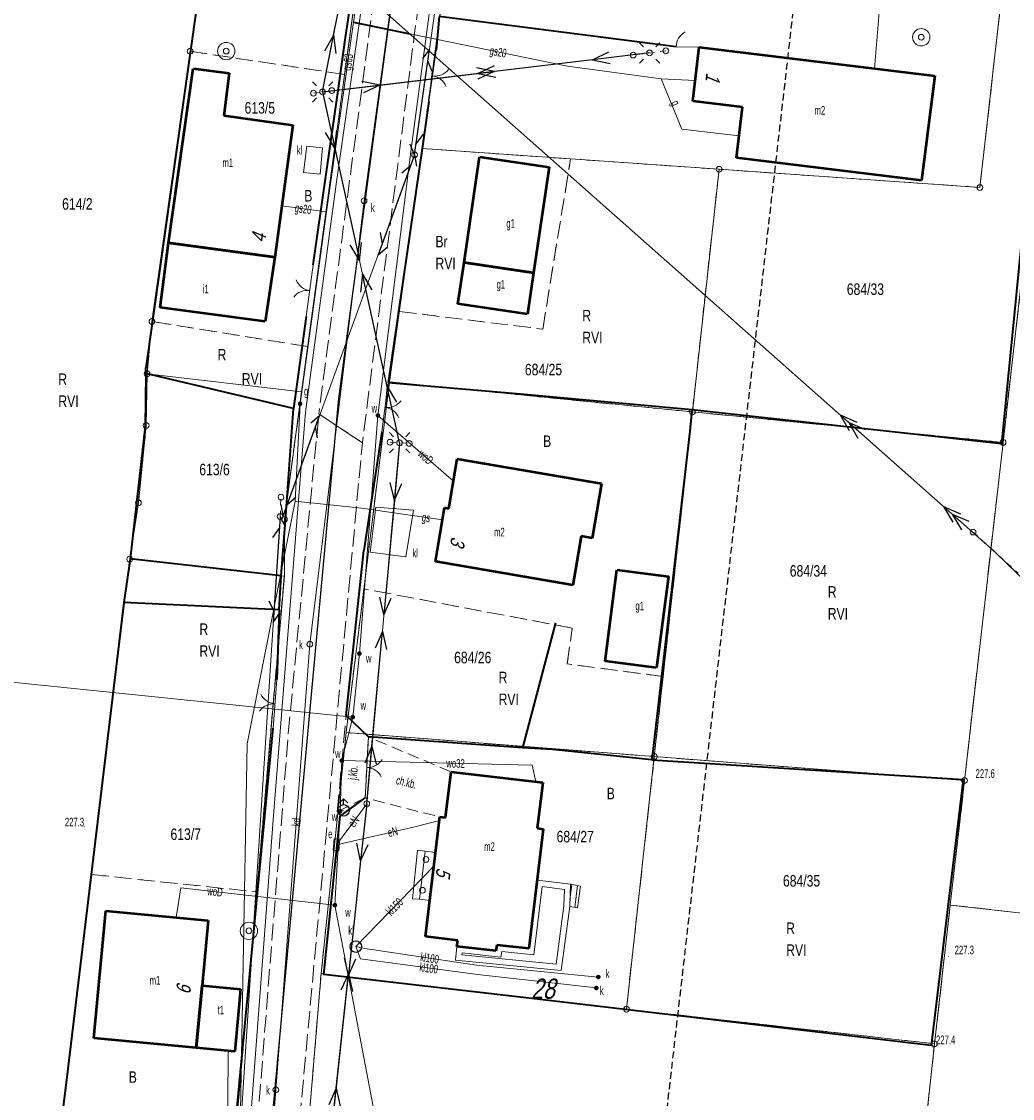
# Model space of a CAD drawing. Header units: metres. Extents: x 6590050 to 6616701, y 5542928 to 5566958.
# Tile 29 of 48: x 6598730 to 6598816, y 5546745 to 5546838. Entities that reach past the tile are written whole.
import ezdxf
from ezdxf.enums import TextEntityAlignment as Align

# ---------------------------------------------------------------- set-up
doc = ezdxf.new("R2010")
doc.units = ezdxf.units.M
doc.header["$MEASUREMENT"] = 0
for name, pattern in [('1.0_0.5', [1.5, 1, -0.5]), ('1.5_0.5', [2, 1.5, -0.5]), ('2', [0.9, 0.6, -0.3]), ('219-500', [0]), ('egkk-500', [2, 1.5, -0.5]), ('egug-500', [1, 0.5, -0.5]), ('otob_500', [0]), ('otof_500', [0]), ('suep_nn_500', [0]), ('suep_sn_500', [0]), ('supp_500', [1, 0.5, -0.5]), ('sutp_500', [0])]:
    doc.linetypes.add(name, pattern=pattern)
doc.layers.get('0').update_dxf_attribs({"color": 2, "linetype": 'CONTINUOUS', "lineweight": 5})
for name, color, linetype in [('202-punkt graniczny', 7, 'CONTINUOUS'), ('203-punkt graniczny', 7, 'CONTINUOUS'), ('209-oznaczenie konturu klasyfikacyjnego', 7, 'CONTINUOUS'), ('210-oznaczenie konturu użytku gruntowego', 7, 'CONTINUOUS'), ('211-numer działki ewidencyjnej', 7, 'CONTINUOUS'), ('217-kontur klasyfikacyjny', 7, 'CONTINUOUS'), ('218-kontur użytku gruntowego', 7, 'CONTINUOUS'), ('219-działka ewidencyjna', 7, 'CONTINUOUS'), ('311-podpora', 7, 'CONTINUOUS'), ('312-budynek ewidencyjny', 7, 'CONTINUOUS'), ('312-oznaczenie budynku ewidencyjnego-Atr117', 7, 'CONTINUOUS'), ('352-schody', 7, 'CONTINUOUS'), ('Adres nieruchomości (na budynku)', 7, 'CONTINUOUS'), ('brama', 7, 'CONTINUOUS'), ('chodnik', 7, 'CONTINUOUS'), ('chodnik-Atr17', 7, 'CONTINUOUS'), ('furtka', 7, 'CONTINUOUS'), ('gazowe urządzenie techniczne', 7, 'CONTINUOUS'), ('gazowe urządzenie techniczne-Atr17', 7, 'CONTINUOUS'), ('hydrant', 7, 'CONTINUOUS'), ('jezdnia', 7, 'CONTINUOUS'), ('jezdnia-Atr17', 7, 'CONTINUOUS'), ('kanalizacyjne urządzenie techniczne', 7, 'CONTINUOUS'), ('kanalizacyjne urządzenie techniczne-Atr17', 7, 'CONTINUOUS'), ('latarnia', 7, 'CONTINUOUS'), ('Numer arkusza mapy', 7, 'CONTINUOUS'), ('obudowa ochronna przewodu', 7, 'CONTINUOUS'), ('ogrodzenie trwałe', 7, 'CONTINUOUS'), ('osadnik  szambo', 7, 'CONTINUOUS'), ('osadnik  szambo-Atr17', 7, 'CONTINUOUS'), ('Oś ulicy', 7, 'CONTINUOUS'), ('pikieta naturalna', 7, 'CONTINUOUS'), ('pikieta naturalna-Atr2', 7, 'CONTINUOUS'), ('przewód elektroenergetyczny niskiego napięcia', 7, 'CONTINUOUS'), ('przewód elektroenergetyczny podziemny', 7, 'CONTINUOUS'), ('przewód elektroenergetyczny podziemny-Atr1', 7, 'CONTINUOUS'), ('przewód elektroenergetyczny średniego napięcia', 7, 'CONTINUOUS'), ('przewód gazowy', 7, 'CONTINUOUS'), ('przewód gazowy-Atr1', 7, 'CONTINUOUS'), ('przewód kanalizacyjny', 7, 'CONTINUOUS'), ('przewód kanalizacyjny-Atr1', 7, 'CONTINUOUS'), ('przewód telekomunikacyjny napowietrzny', 7, 'CONTINUOUS'), ('przewód wodociągowy', 7, 'CONTINUOUS'), ('przewód wodociągowy-Atr1', 7, 'CONTINUOUS'), ('studnia kanalizacyjna', 7, 'CONTINUOUS'), ('studnia kanalizacyjna-Atr17', 7, 'CONTINUOUS'), ('studnia zwykła', 7, 'CONTINUOUS'), ('szafa elektroenergetyczna lub kontener', 7, 'CONTINUOUS'), ('szafa elektroenergetyczna lub kontener-Atr17', 7, 'CONTINUOUS'), ('słup przewodów napowietrznych', 7, 'CONTINUOUS'), ('taras', 7, 'CONTINUOUS'), ('Zakres', 7, 'CONTINUOUS'), ('zasuwa lub zawór', 7, 'CONTINUOUS'), ('zasuwa lub zawór-Atr17', 7, 'CONTINUOUS')]:
    doc.layers.add(name, color=color, linetype=linetype)
doc.styles.get("Standard").update_dxf_attribs({"font": 'Working1250', "width": 0.75})
doc.linetypes.add('902-500', pattern='A,3.75,0,[1,ksztalty.shx,S=0.5,R=0,X=0,Y=0],3.75', length=7.5)

# ---------------------------------------------------------------- blocks, each defined once
blk = doc.blocks.new('202')
at = {"color": 0, "linetype": 'Continuous', "lineweight": 0}
blk.add_circle((0, 0), 0.25, dxfattribs=at)
blk = doc.blocks.new('203')
at = {"linetype": 'Continuous', "lineweight": 0}
h = blk.add_hatch(color=0, dxfattribs=at)
edge = h.paths.add_edge_path()
edge.add_arc((0, 0), 0.045, 0, 360)
blk = doc.blocks.new('311')
at = {"color": 0, "linetype": 'Continuous', "lineweight": 0}
blk.add_circle((0, 0), 0.25, dxfattribs=at)
blk = doc.blocks.new('PW01')
at = {"linetype": 'Continuous', "lineweight": 13}
h = blk.add_hatch(color=0, dxfattribs=at)
edge = h.paths.add_edge_path()
edge.add_arc((0, 0), 0.045, 0, 360)
blk = doc.blocks.new('US25')
at = {"linetype": 'Continuous', "lineweight": 0}
h = blk.add_hatch(color=0, dxfattribs=at)
edge = h.paths.add_edge_path()
edge.add_arc((0, 0), 0.2, 0, 360)
blk = doc.blocks.new('US18')
at = {"color": 0, "linetype": 'Continuous', "lineweight": 13}
for p, q in [((-0.5, -0.25), (-0.5, 0.25)), ((-0.5, 0.25), (0.5, 0.25)), ((0.5, -0.25), (0.5, 0.25)), ((-0.5, -0.25), (0.5, -0.25))]:
    blk.add_line(p, q, dxfattribs=at)
blk = doc.blocks.new('US15')
at = {"color": 0, "linetype": 'Continuous', "lineweight": 13}
blk.add_circle((0, 0), 0.25, dxfattribs=at)
blk = doc.blocks.new('SUWH')
at = {"color": 0, "linetype": 'Continuous'}
for p in [(-0.354, 0.646), (0, 0.5), (0.354, 0.646)]:
    blk.add_line(p, (0, 1), dxfattribs=at)
blk.add_circle((0, 0), 0.5, dxfattribs=at)
blk = doc.blocks.new('SUKM')
at = {"color": 0, "linetype": 'Continuous'}
blk.add_circle((0, 0), 0.5, dxfattribs=at)
blk = doc.blocks.new('SM01')
at = {"color": 0, "linetype": 'Continuous', "lineweight": 13}
for p, q in [((-0.53, 0.531), (-0.883, 0.884)), ((0.531, 0.531), (0.884, 0.884)), ((-0.53, -0.53), (-0.883, -0.883)), ((0.531, -0.53), (0.884, -0.883))]:
    blk.add_line(p, q, dxfattribs=at)
blk.add_circle((0, 0), 0.25, dxfattribs=at)
blk = doc.blocks.new('US13')
at = {"color": 0, "linetype": 'Continuous', "lineweight": 13}
for radius in [0.75, 0.25]:
    blk.add_circle((0, 0), radius, dxfattribs=at)
blk = doc.blocks.new('OK02')
at = {"color": 0, "linetype": 'Continuous', "lineweight": 0}
for centre, start, end in [((-1.5, 0), 0, 60), ((1.5, 0), 120, 180)]:
    blk.add_arc(centre, 1.5, start, end, dxfattribs=at)
blk = doc.blocks.new('OK04')
at = {"color": 0, "linetype": 'Continuous', "lineweight": 0}
blk.add_arc((1.5, 0.001), 1.5, 120, 180, dxfattribs=at)
blk = doc.blocks.new('SM05')
at = {"color": 0, "linetype": 'Continuous', "lineweight": 13}
blk.add_circle((0, 0), 0.25, dxfattribs=at)
blk = doc.blocks.new('SUEP2')
at = {"color": 0, "linetype": 'Continuous'}
for p, q in [((0, 0), (6.027, 0)), ((5.027, 0), (3.527, 0.5)), ((5.027, 0), (3.527, -0.5)), ((6.027, 0), (4.527, 0.5)), ((6.027, 0), (4.527, -0.5)), ((6.027, 0), (18.027, 0)), ((17.027, 0), (15.527, 0.5)), ((17.027, 0), (15.527, -0.5)), ((18.027, 0), (16.527, 0.5)), ((18.027, 0), (16.527, -0.5))]:
    blk.add_line(p, q, dxfattribs=at)
blk = doc.blocks.new('SUTP')
at = {"color": 0, "linetype": 'Continuous'}
for p, q in [((0, 0), (0.866, 0.5)), ((0, 0), (9.232, 0)), ((1.866, -0.5), (1, 0)), ((7.366, -0.5), (8.232, 0)), ((9.232, 0), (8.366, 0.5))]:
    blk.add_line(p, q, dxfattribs=at)
blk = doc.blocks.new('SUEP1')
at = {"color": 0, "linetype": 'Continuous'}
for p, q in [((0, 0), (5, 0)), ((5, 0), (3.5, 0.5)), ((5, 0), (3.5, -0.5)), ((5, 0), (15, 0)), ((15, 0), (13.5, 0.5)), ((15, 0), (13.5, -0.5))]:
    blk.add_line(p, q, dxfattribs=at)

msp = doc.modelspace()

# ---------------------------------------------------------------- linework, layer by layer
at = {"layer": '217-kontur klasyfikacyjny', "color": 92, "linetype": 'egkk-500', "lineweight": 18, "flags": 128}
for points in [[(6598825.5, 5546928.77), (6598813.62, 5546823.88)], [(6598748.61, 5546860.75), (6598745.1, 5546835.7)], [(6598758.5, 5546833.69), (6598761.97, 5546859.27)], [(6598741.78, 5546812.24), (6598745.1, 5546835.7)], [(6598745.1, 5546835.7), (6598758.5, 5546833.69)], [(6598765.22, 5546827.26), (6598763.24, 5546813.12)], [(6598778.1, 5546826.36), (6598765.22, 5546827.26)], [(6598775.69, 5546811.58), (6598778.1, 5546826.36)], [(6598790.99, 5546825.46), (6598778.1, 5546826.36)], [(6598790.99, 5546825.46), (6598788.67, 5546804.39)], [(6598813.62, 5546823.88), (6598790.99, 5546825.46)], [(6598815.63, 5546801.75), (6598818.11, 5546823.56)], [(6598763.24, 5546813.12), (6598762.38, 5546807)], [(6598763.24, 5546813.12), (6598775.69, 5546811.58)], [(6598741.78, 5546812.24), (6598741.36, 5546807.71)], [(6598755.3, 5546810.06), (6598741.78, 5546812.24)], [(6598754.77, 5546806.13), (6598755.3, 5546810.06)], [(6598741.36, 5546807.71), (6598741.28, 5546803.22)], [(6598754.77, 5546806.13), (6598741.36, 5546807.71)], [(6598762.38, 5546807), (6598788.67, 5546804.39)], [(6598753.27, 5546795.06), (6598754.77, 5546806.13)], [(6598788.67, 5546804.39), (6598786.14, 5546781.42)], [(6598815.63, 5546801.75), (6598788.67, 5546804.39)], [(6598741.28, 5546803.22), (6598740.61, 5546796.51)], [(6598812.28, 5546772.39), (6598815.63, 5546801.75)], [(6598740.61, 5546796.51), (6598739.85, 5546791.62)], [(6598753.27, 5546790.13), (6598753.27, 5546795.06)], [(6598739.85, 5546791.62), (6598736.54, 5546764.23)], [(6598750.88, 5546762.72), (6598753.27, 5546790.13)], [(6598760.17, 5546789.03), (6598758.63, 5546776.55)], [(6598778.25, 5546785.63), (6598760.17, 5546789.03)], [(6598777.82, 5546782.51), (6598778.25, 5546785.63)], [(6598786.14, 5546781.42), (6598777.82, 5546782.51)], [(6598786.14, 5546781.42), (6598785.37, 5546774.47)], [(6598758.63, 5546776.55), (6598785.37, 5546774.47)], [(6598785.37, 5546774.47), (6598782.95, 5546752.54)], [(6598785.37, 5546774.47), (6598812.28, 5546772.39)], [(6598811.05, 5546761.58), (6598812.28, 5546772.39)], [(6598733.89, 5546742.3), (6598736.54, 5546764.23)], [(6598736.54, 5546764.23), (6598750.88, 5546762.72)], [(6598809.68, 5546749.54), (6598811.05, 5546761.58)], [(6598811.05, 5546761.58), (6598825.56, 5546759.96)], [(6598756.46, 5546755.63), (6598750.2, 5546680.3)], [(6598782.95, 5546752.54), (6598756.46, 5546755.63)], [(6598782.95, 5546752.54), (6598809.68, 5546749.54)], [(6598801.56, 5546674.28), (6598809.68, 5546749.54)]]:
    msp.add_lwpolyline(points, dxfattribs=at)
at = {"layer": '218-kontur użytku gruntowego', "color": 3, "linetype": 'egug-500', "lineweight": 18, "flags": 128}
for points in [[(6598780.26, 5546939.97), (6598765.22, 5546827.26)], [(6598825.5, 5546928.77), (6598813.62, 5546823.88)], [(6598748.61, 5546860.75), (6598745.1, 5546835.7)], [(6598758.5, 5546833.69), (6598761.97, 5546859.27)], [(6598745.1, 5546835.7), (6598741.78, 5546812.24)], [(6598745.1, 5546835.7), (6598758.5, 5546833.69)], [(6598755.3, 5546810.06), (6598758.5, 5546833.69)], [(6598765.22, 5546827.26), (6598763.24, 5546813.12)], [(6598778.1, 5546826.36), (6598765.22, 5546827.26)], [(6598775.69, 5546811.58), (6598778.1, 5546826.36)], [(6598790.99, 5546825.46), (6598778.1, 5546826.36)], [(6598790.99, 5546825.46), (6598788.67, 5546804.39)], [(6598813.62, 5546823.88), (6598790.99, 5546825.46)], [(6598815.63, 5546801.75), (6598818.11, 5546823.56)], [(6598763.24, 5546813.12), (6598762.38, 5546807)], [(6598763.24, 5546813.12), (6598775.69, 5546811.58)], [(6598741.78, 5546812.24), (6598741.36, 5546807.71)], [(6598755.3, 5546810.06), (6598741.78, 5546812.24)], [(6598754.77, 5546806.13), (6598755.3, 5546810.06)], [(6598741.36, 5546807.71), (6598741.28, 5546803.22)], [(6598754.77, 5546806.13), (6598741.36, 5546807.71)], [(6598762.38, 5546807), (6598760.17, 5546789.03)], [(6598762.38, 5546807), (6598788.67, 5546804.39)], [(6598753.27, 5546795.06), (6598754.77, 5546806.13)], [(6598788.67, 5546804.39), (6598786.14, 5546781.42)], [(6598815.63, 5546801.75), (6598788.67, 5546804.39)], [(6598741.28, 5546803.22), (6598740.61, 5546796.51)], [(6598812.28, 5546772.39), (6598815.63, 5546801.75)], [(6598740.61, 5546796.51), (6598739.85, 5546791.62)], [(6598753.27, 5546790.13), (6598753.27, 5546795.06)], [(6598739.85, 5546791.62), (6598736.54, 5546764.23)], [(6598750.88, 5546762.72), (6598753.27, 5546790.13)], [(6598760.17, 5546789.03), (6598758.63, 5546776.55)], [(6598778.25, 5546785.63), (6598760.17, 5546789.03)], [(6598777.82, 5546782.51), (6598778.25, 5546785.63)], [(6598786.14, 5546781.42), (6598777.82, 5546782.51)], [(6598786.14, 5546781.42), (6598785.37, 5546774.47)], [(6598758.63, 5546776.55), (6598756.46, 5546755.63)], [(6598758.63, 5546776.55), (6598785.37, 5546774.47)], [(6598785.37, 5546774.47), (6598782.95, 5546752.54)], [(6598785.37, 5546774.47), (6598812.28, 5546772.39)], [(6598811.05, 5546761.58), (6598812.28, 5546772.39)], [(6598736.54, 5546764.23), (6598733.89, 5546742.3)], [(6598736.54, 5546764.23), (6598750.88, 5546762.72)], [(6598748.95, 5546740.62), (6598750.88, 5546762.72)], [(6598809.68, 5546749.54), (6598811.05, 5546761.58)], [(6598811.05, 5546761.58), (6598825.56, 5546759.96)], [(6598756.46, 5546755.63), (6598750.2, 5546680.3)], [(6598756.46, 5546755.63), (6598782.95, 5546752.54)], [(6598782.95, 5546752.54), (6598809.68, 5546749.54)], [(6598801.56, 5546674.28), (6598809.68, 5546749.54)]]:
    msp.add_lwpolyline(points, dxfattribs=at)
at = {"layer": '219-działka ewidencyjna', "color": 7, "linetype": '219-500', "lineweight": 18, "flags": 128}
for points in [[(6598765.22, 5546827.26), (6598780.26, 5546939.97)], [(6598825.5, 5546928.77), (6598813.62, 5546823.88)], [(6598745.1, 5546835.7), (6598748.61, 5546860.75)], [(6598761.97, 5546859.27), (6598754.77, 5546806.13)], [(6598745.1, 5546835.7), (6598741.78, 5546812.24)], [(6598762.38, 5546807), (6598765.22, 5546827.26)], [(6598790.99, 5546825.46), (6598765.22, 5546827.26)], [(6598788.67, 5546804.39), (6598790.99, 5546825.46)], [(6598813.62, 5546823.88), (6598790.99, 5546825.46)], [(6598818.11, 5546823.56), (6598815.63, 5546801.75)], [(6598741.36, 5546807.71), (6598741.78, 5546812.24)], [(6598741.36, 5546807.71), (6598741.28, 5546803.22)], [(6598741.36, 5546807.71), (6598754.77, 5546806.13)], [(6598762.38, 5546807), (6598758.63, 5546776.55)], [(6598788.67, 5546804.39), (6598762.38, 5546807)], [(6598753.27, 5546795.06), (6598754.77, 5546806.13)], [(6598788.67, 5546804.39), (6598785.37, 5546774.47)], [(6598788.67, 5546804.39), (6598815.63, 5546801.75)], [(6598740.61, 5546796.51), (6598741.28, 5546803.22)], [(6598812.28, 5546772.39), (6598815.63, 5546801.75)], [(6598740.61, 5546796.51), (6598739.85, 5546791.62)], [(6598753.27, 5546795.06), (6598753.27, 5546790.13)], [(6598739.85, 5546791.62), (6598733.89, 5546742.3)], [(6598753.27, 5546790.13), (6598739.85, 5546791.62)], [(6598753.27, 5546790.13), (6598748.95, 5546740.62)], [(6598758.63, 5546776.55), (6598756.46, 5546755.63)], [(6598785.37, 5546774.47), (6598758.63, 5546776.55)], [(6598785.37, 5546774.47), (6598782.95, 5546752.54)], [(6598812.28, 5546772.39), (6598785.37, 5546774.47)], [(6598812.28, 5546772.39), (6598811.05, 5546761.58)], [(6598811.05, 5546761.58), (6598809.68, 5546749.54)], [(6598825.56, 5546759.96), (6598811.05, 5546761.58)], [(6598756.46, 5546755.63), (6598750.2, 5546680.3)], [(6598782.95, 5546752.54), (6598756.46, 5546755.63)], [(6598809.68, 5546749.54), (6598782.95, 5546752.54)], [(6598809.68, 5546749.54), (6598801.56, 5546674.28)]]:
    msp.add_lwpolyline(points, dxfattribs=at)
at = {"layer": '312-budynek ewidencyjny', "color": 7, "linetype": 'Continuous', "lineweight": 50, "flags": 128}
for points in [[(6598788.7, 5546831.37), (6598789.27, 5546836.07)], [(6598789.27, 5546836.07), (6598809.7, 5546833.58)], [(6598743.22, 5546819.08), (6598745.35, 5546834.22)], [(6598745.35, 5546834.22), (6598748.49, 5546833.79)], [(6598748.49, 5546833.79), (6598748.01, 5546830.13)], [(6598809.7, 5546833.58), (6598808.54, 5546824.48)], [(6598793.03, 5546830.84), (6598788.7, 5546831.37)], [(6598792.49, 5546826.44), (6598793.03, 5546830.84)], [(6598748.01, 5546830.13), (6598754.01, 5546829.29)], [(6598754.01, 5546829.29), (6598752.45, 5546817.83)], [(6598768.86, 5546817.36), (6598770.21, 5546826.53)], [(6598770.21, 5546826.53), (6598776.25, 5546825.64)], [(6598808.54, 5546824.48), (6598792.49, 5546826.44)], [(6598776.25, 5546825.64), (6598774.9, 5546816.47)], [(6598742.51, 5546813.47), (6598743.22, 5546819.08)], [(6598752.45, 5546817.83), (6598743.22, 5546819.08)], [(6598743.22, 5546819.08), (6598752.45, 5546817.83)], [(6598752.45, 5546817.83), (6598751.61, 5546812.24)], [(6598768.33, 5546813.78), (6598768.86, 5546817.36)], [(6598774.9, 5546816.47), (6598768.86, 5546817.36)], [(6598768.86, 5546817.36), (6598774.9, 5546816.47)], [(6598774.9, 5546816.47), (6598774.37, 5546812.89)], [(6598751.61, 5546812.24), (6598742.51, 5546813.47)], [(6598774.37, 5546812.89), (6598768.33, 5546813.78)], [(6598767.54, 5546796.02), (6598768.27, 5546800.33)], [(6598768.27, 5546800.33), (6598780.79, 5546798.17)], [(6598780.79, 5546798.17), (6598779.97, 5546793.44)], [(6598766.39, 5546791.42), (6598767.17, 5546796.08)], [(6598767.17, 5546796.08), (6598767.54, 5546796.02)], [(6598779.03, 5546793.6), (6598778.3, 5546789.36)], [(6598779.97, 5546793.44), (6598779.03, 5546793.6)], [(6598778.3, 5546789.36), (6598766.39, 5546791.42)], [(6598781.1, 5546782.76), (6598782.13, 5546790.69)], [(6598782.13, 5546790.69), (6598786.6, 5546790.11)], [(6598786.6, 5546790.11), (6598785.56, 5546782.18)], [(6598785.56, 5546782.18), (6598781.1, 5546782.76)], [(6598767.24, 5546769.19), (6598767.73, 5546773.15)], [(6598767.73, 5546773.15), (6598775.69, 5546772.21)], [(6598775.69, 5546772.21), (6598775.21, 5546768.25)], [(6598765.53, 5546758.85), (6598766.75, 5546769.23)], [(6598766.75, 5546769.23), (6598767.24, 5546769.19)], [(6598775.72, 5546768.16), (6598774.48, 5546757.8)], [(6598775.21, 5546768.25), (6598775.72, 5546768.16)], [(6598736.75, 5546750.01), (6598737.79, 5546761.08)], [(6598737.79, 5546761.08), (6598746.67, 5546760.24)], [(6598746.67, 5546760.24), (6598746.14, 5546754.6)], [(6598768.31, 5546758.51), (6598765.53, 5546758.85)], [(6598768.25, 5546757.99), (6598768.31, 5546758.51)], [(6598771.63, 5546757.6), (6598768.25, 5546757.99)], [(6598771.71, 5546758.09), (6598771.63, 5546757.6)], [(6598774.48, 5546757.8), (6598771.71, 5546758.09)], [(6598746.14, 5546754.6), (6598745.63, 5546749.17)], [(6598745.63, 5546749.17), (6598746.14, 5546754.6)], [(6598746.14, 5546754.6), (6598749.47, 5546754.28)], [(6598749.47, 5546754.28), (6598748.96, 5546748.86)], [(6598745.63, 5546749.17), (6598736.75, 5546750.01)], [(6598748.96, 5546748.86), (6598745.63, 5546749.17)]]:
    msp.add_lwpolyline(points, dxfattribs=at)
at = {"layer": '352-schody', "color": 7, "linetype": 'Continuous', "lineweight": 18, "flags": 128}
for points in [[(6598764.83, 5546766.35), (6598765.5, 5546766.25), (6598765.01, 5546762.08), (6598764.38, 5546762.13)], [(6598764.83, 5546766.35), (6598765.5, 5546766.25), (6598765.01, 5546762.08), (6598764.38, 5546762.13)], [(6598765.5, 5546766.25), (6598766.39, 5546766.15), (6598765.9, 5546761.98), (6598765.01, 5546762.08)], [(6598765.5, 5546766.25), (6598766.39, 5546766.15), (6598765.9, 5546761.98), (6598765.01, 5546762.08)], [(6598778.1, 5546763.38), (6598778.97, 5546763.22), (6598778.71, 5546761.33), (6598778.03, 5546761.46)], [(6598778.1, 5546763.38), (6598778.97, 5546763.22), (6598778.71, 5546761.33), (6598778.03, 5546761.46)]]:
    msp.add_lwpolyline(points, close=True, dxfattribs=at)
for points in [[(6598778.227, 5546763.357), (6598778.051, 5546762.027)], [(6598778.719, 5546763.266), (6598778.469, 5546761.376)]]:
    msp.add_lwpolyline(points, dxfattribs=at)
at = {"layer": 'brama', "color": 7, "linetype": 'otob_500', "lineweight": 18, "flags": 128}
for points in [[(6598766.45, 5546835.8), (6598765.82, 5546831.33)], [(6598755.17, 5546812.69), (6598755.78, 5546817.17)], [(6598762.29, 5546806.92), (6598761.74, 5546802.65)], [(6598752.29, 5546776.93), (6598752.63, 5546781.16)], [(6598760.56, 5546776.17), (6598760.29, 5546770.89)]]:
    msp.add_lwpolyline(points, dxfattribs=at)
at = {"layer": 'chodnik', "color": 7, "linetype": '1.0_0.5', "lineweight": 18, "flags": 128}
msp.add_lwpolyline([(6598760.29, 5546770.89), (6598760.56, 5546776.17), (6598767.73, 5546773.15), (6598767.24, 5546769.19), (6598766.75, 5546769.23)], close=True, dxfattribs=at)
at = {"layer": 'furtka', "color": 7, "linetype": 'otof_500', "lineweight": 18, "flags": 128}
msp.add_lwpolyline([(6598787.27, 5546836.09), (6598789.27, 5546836.07)], dxfattribs=at)
at = {"layer": 'jezdnia', "color": 7, "linetype": '1.5_0.5', "lineweight": 18, "flags": 128}
for points in [[(6598763.66, 5546859.32), (6598767.42, 5546857.61), (6598764.57, 5546837.27), (6598760.04, 5546801.72), (6598756.26, 5546804.22), (6598760.6, 5546837.12)], [(6598751.56, 5546701.87), (6598747.61, 5546702.72), (6598750.77, 5546740.52), (6598753.64, 5546776.78), (6598756.26, 5546804.22), (6598760.04, 5546801.72), (6598757.71, 5546776.57), (6598754.36, 5546740.32)], [(6598757.86, 5546769.68), (6598758.63, 5546778.05), (6598760.56, 5546776.17), (6598760.29, 5546770.89)]]:
    msp.add_lwpolyline(points, close=True, dxfattribs=at)
at = {"layer": 'obudowa ochronna przewodu', "color": 7, "linetype": 'Continuous', "lineweight": 35, "flags": 128}
msp.add_lwpolyline([(6598759.27, 5546838.22), (6598764.17, 5546837.22)], dxfattribs=at)
at = {"layer": 'ogrodzenie trwałe', "color": 7, "linetype": '902-500', "lineweight": 35, "flags": 128}
for points in [[(6598748.71, 5546861.08), (6598745.09, 5546835.57), (6598741.8, 5546812.1), (6598741.24, 5546808.21)], [(6598755.78, 5546817.17), (6598757.96, 5546832.49), (6598758.55, 5546836.71), (6598761.94, 5546859.41)], [(6598766.69, 5546838.72), (6598766.45, 5546835.8)], [(6598787.27, 5546836.09), (6598766.69, 5546838.72)], [(6598818.46, 5546831.89), (6598815.49, 5546801.61), (6598788.63, 5546804.56)], [(6598765.82, 5546831.33), (6598765.22, 5546827.26), (6598762.29, 5546806.92)], [(6598755.17, 5546812.69), (6598754.06, 5546804.69)], [(6598752.98, 5546790.16), (6598753.36, 5546794.97), (6598754.06, 5546804.69), (6598741.26, 5546807.74), (6598741.19, 5546803.15), (6598739.88, 5546791.65)], [(6598741.26, 5546807.74), (6598741.24, 5546808.21)], [(6598774.09, 5546805.91), (6598762.29, 5546806.92)], [(6598788.63, 5546804.56), (6598774.09, 5546805.91)], [(6598788.63, 5546804.56), (6598788.44, 5546802.72), (6598785.16, 5546774.19)], [(6598761.74, 5546802.65), (6598760.16, 5546792.37)], [(6598752.83, 5546787.21), (6598752.98, 5546790.16), (6598739.88, 5546791.65), (6598739.35, 5546787.86)], [(6598760.56, 5546776.17), (6598758.63, 5546778.05), (6598760.16, 5546792.37)], [(6598739.35, 5546787.86), (6598734.49, 5546747.35), (6598733.85, 5546742.17)], [(6598752.83, 5546787.21), (6598739.35, 5546787.86)], [(6598752.83, 5546787.21), (6598752.63, 5546781.16)], [(6598776.81, 5546786.09), (6598773.94, 5546775.24)], [(6598748.85, 5546740.68), (6598752.29, 5546776.93)], [(6598773.94, 5546775.24), (6598760.56, 5546776.17)], [(6598785.16, 5546774.19), (6598776.54, 5546775.09), (6598773.94, 5546775.24)], [(6598785.16, 5546774.19), (6598812.17, 5546772.48), (6598809.4, 5546749.39), (6598773.99, 5546753.56), (6598756.71, 5546755.56), (6598758.1, 5546769.31), (6598760.29, 5546770.89)]]:
    msp.add_lwpolyline(points, dxfattribs=at)
at = {"layer": 'osadnik  szambo', "color": 34, "linetype": 'Continuous', "lineweight": 18, "flags": 128}
for points in [[(6598756.37, 5546825.02), (6598754.94, 5546825.19), (6598755.23, 5546827.47), (6598756.58, 5546827.32)], [(6598761.22, 5546796.12), (6598764.48, 5546795.86), (6598763.8, 5546791.82), (6598760.73, 5546792.23)]]:
    msp.add_lwpolyline(points, close=True, dxfattribs=at)
at = {"layer": 'Oś ulicy', "color": 5, "linetype": 'Continuous', "lineweight": 25, "flags": 128}
msp.add_lwpolyline([(6598277.41, 5546703.71), (6598324.06, 5546724.6), (6598371.24, 5546736.05), (6598456.58, 5546744.85), (6598523.4, 5546739.49), (6598576.83, 5546732.39), (6598620.78, 5546724.14), (6598645.8, 5546713.07), (6598677.12, 5546694.04), (6598697.31, 5546678.03), (6598710, 5546661.39), (6598718.06, 5546657.9), (6598738.42, 5546651.82), (6598746.62, 5546682.36), (6598758.01, 5546805.57), (6598776.59, 5546944.83)], dxfattribs=at)
at = {"layer": 'przewód elektroenergetyczny niskiego napięcia', "color": 1, "linetype": 'suep_nn_500', "lineweight": 18, "flags": 128}
for points in [[(6598762.14, 5546860.69), (6598756.59, 5546832.18)], [(6598784.96, 5546835.56), (6598756.59, 5546832.18)], [(6598756.59, 5546832.18), (6598763.27, 5546801.71)], [(6598763.27, 5546801.71), (6598756.59, 5546832.18)], [(6598760.42, 5546770.38), (6598763.27, 5546801.71)], [(6598763.27, 5546801.71), (6598760.42, 5546770.38)], [(6598757.24, 5546740.7), (6598760.42, 5546770.38)]]:
    msp.add_lwpolyline(points, dxfattribs=at)
at = {"layer": 'przewód elektroenergetyczny podziemny', "color": 1, "linetype": 'Continuous', "lineweight": 18, "flags": 128}
for points in [[(6598615.15, 5546609.1), (6598632.44, 5546596.35), (6598654.46, 5546623.26), (6598683.89, 5546647.62), (6598701.26, 5546662.28), (6598719.52, 5546653), (6598731.32, 5546649.33), (6598737.01, 5546648.24), (6598746.2, 5546646.01), (6598750.66, 5546648.56), (6598754.01, 5546677.47), (6598757.32, 5546720.1), (6598758.7, 5546737.52), (6598750.01, 5546738.68), (6598752.31, 5546768.98), (6598755.1, 5546804.37), (6598757.78, 5546824.18), (6598759.95, 5546839.54), (6598763.26, 5546862.15), (6598765.71, 5546879.61), (6598768.3, 5546897.08), (6598770.82, 5546915.43), (6598775.54, 5546946.16), (6598776.28, 5546952.77)], [(6598766.72, 5546768.93), (6598764.58, 5546768.37), (6598757.79, 5546766.82), (6598760.42, 5546770.38)]]:
    msp.add_lwpolyline(points, dxfattribs=at)
at = {"layer": 'przewód elektroenergetyczny średniego napięcia', "color": 1, "linetype": 'suep_sn_500', "lineweight": 18, "flags": 128}
for points in [[(6598814.98, 5546792.18), (6598747.86, 5546851.68)], [(6598747.86, 5546851.68), (6598814.98, 5546792.18)], [(6598903.79, 5546706.03), (6598814.98, 5546792.18)]]:
    msp.add_lwpolyline(points, dxfattribs=at)
at = {"layer": 'przewód gazowy', "color": 52, "linetype": 'Continuous', "lineweight": 18, "flags": 128}
for points in [[(6598754.64, 5546805.1), (6598756.92, 5546821.75), (6598759.27, 5546838.22), (6598764.7, 5546876.28), (6598771.99, 5546875.56)], [(6598785.97, 5546833.3), (6598777.84, 5546834.42), (6598764.17, 5546837.22), (6598759.27, 5546838.22)], [(6598792.72, 5546828.35), (6598787.75, 5546828.93), (6598785.97, 5546833.3)], [(6598788.92, 5546833.17), (6598785.97, 5546833.3)], [(6598753.06, 5546822.29), (6598756.92, 5546821.75)], [(6598551.36, 5546732.87), (6598574.52, 5546730.18), (6598616.84, 5546722.32), (6598638.41, 5546713.77), (6598658.85, 5546701.15), (6598676.93, 5546690.23), (6598696.95, 5546673.54), (6598704.58, 5546662.67), (6598719.89, 5546654.4), (6598729.8, 5546653.55), (6598729.45, 5546660.06), (6598736.36, 5546667.46), (6598741.08, 5546674.95), (6598743.2, 5546690.45), (6598745.49, 5546691.66), (6598746.14, 5546712.66), (6598749.3, 5546734.13), (6598750.05, 5546775.58), (6598754.2, 5546796.63), (6598754.64, 5546805.1)], [(6598754.2, 5546796.63), (6598759.97, 5546796.03), (6598766.99, 5546795.01)], [(6598749.3, 5546734.13), (6598748.3, 5546735.45), (6598748.39, 5546748.91)]]:
    msp.add_lwpolyline(points, dxfattribs=at)
at = {"layer": 'przewód kanalizacyjny', "color": 34, "linetype": 'Continuous', "lineweight": 18, "flags": 128}
for points in [[(6598685.58, 5546640.11), (6598688.93, 5546639.86), (6598710.36, 5546652.43), (6598711.02, 5546647.7), (6598722.28, 5546642.67), (6598745.55, 5546666.73), (6598749.44, 5546706.35), (6598752.53, 5546745.54), (6598755.48, 5546784.23), (6598760.19, 5546822.73), (6598765.45, 5546861.29), (6598770.74, 5546897.08), (6598777, 5546940.71), (6598781.53, 5546950.42), (6598795.57, 5546957.62), (6598838.22, 5546967.52), (6598839.26, 5546970.52)], [(6598759.47, 5546757.97), (6598766.24, 5546764.96)], [(6598759.47, 5546757.97), (6598759.89, 5546756.9), (6598770.02, 5546755.54), (6598780.34, 5546754.38)], [(6598759.47, 5546757.97), (6598760.26, 5546757.81), (6598769.95, 5546756.36), (6598780.51, 5546755.33)]]:
    msp.add_lwpolyline(points, dxfattribs=at)
at = {"layer": 'przewód telekomunikacyjny napowietrzny', "color": 30, "linetype": 'sutp_500', "lineweight": 18, "flags": 128}
for points in [[(6598771.28, 5546874.06), (6598764.57, 5546826.72)], [(6598764.57, 5546826.72), (6598753.17, 5546795.38)], [(6598753.17, 5546795.38), (6598764.57, 5546826.72)], [(6598752.9, 5546795.31), (6598748.91, 5546733.63)]]:
    msp.add_lwpolyline(points, dxfattribs=at)
at = {"layer": 'przewód wodociągowy', "color": 5, "linetype": 'Continuous', "lineweight": 18, "flags": 128}
for points in [[(6598781.81, 5546941.79), (6598779.36, 5546935.27), (6598774.57, 5546904.11), (6598770.88, 5546874.17), (6598769.38, 5546865.19), (6598767.35, 5546850.28), (6598764.3, 5546827.44), (6598761.39, 5546804.09), (6598759.78, 5546783.41), (6598759.21, 5546777.9)], [(6598767.35, 5546850.28), (6598788.94, 5546845.71), (6598805.15, 5546842.23), (6598804.47, 5546834.22)], [(6598761.39, 5546804.09), (6598767.94, 5546798.39)], [(6598759.21, 5546777.9), (6598720.61, 5546781.87), (6598705.87, 5546785.04)], [(6598759.21, 5546777.9), (6598758.25, 5546774.12), (6598758.11, 5546769.72), (6598757.66, 5546761.57), (6598761.1, 5546743.48), (6598758.21, 5546707.14), (6598754.05, 5546645.49)], [(6598775.09, 5546772.28), (6598774.76, 5546773.72), (6598758.25, 5546774.12)], [(6598758.11, 5546769.72), (6598758.41, 5546769.8)], [(6598757.66, 5546761.57), (6598744.3, 5546763.08), (6598743.89, 5546760.5)]]:
    msp.add_lwpolyline(points, dxfattribs=at)
at = {"layer": 'słup przewodów napowietrznych', "color": 7, "linetype": 'supp_500', "lineweight": 18, "flags": 128}
for points in [[(6598786.37, 5546835.74), (6598783.54, 5546835.37)], [(6598755.79, 5546832.07), (6598757.39, 5546832.29)], [(6598762.44, 5546801.76), (6598764.1, 5546801.66)], [(6598752.9, 5546795.31), (6598752.98, 5546797)], [(6598813.03, 5546793.96), (6598816.93, 5546790.39)]]:
    msp.add_lwpolyline(points, dxfattribs=at)
at = {"layer": 'taras', "color": 0, "lineweight": 18}
for p, q in [((6598774.48, 5546757.8), (6598775.21, 5546763.75)), ((6598775.21, 5546763.75), (6598778.1, 5546763.38)), ((6598774.917, 5546757.251), (6598775.645, 5546763.19)), ((6598775.645, 5546763.19), (6598777.584, 5546762.942)), ((6598777.584, 5546762.942), (6598777.531, 5546761.503)), ((6598778.1, 5546763.38), (6598778.03, 5546761.46)), ((6598777.531, 5546761.503), (6598776.849, 5546756.445)), ((6598778.03, 5546761.46), (6598777.28, 5546755.9)), ((6598768.12, 5546756.8), (6598768.25, 5546757.99)), ((6598768.25, 5546757.99), (6598771.63, 5546757.6)), ((6598771.63, 5546757.6), (6598771.71, 5546758.09)), ((6598771.71, 5546758.09), (6598774.48, 5546757.8)), ((6598768.672, 5546757.248), (6598768.692, 5546757.436)), ((6598776.849, 5546756.445), (6598768.672, 5546757.248)), ((6598768.692, 5546757.436), (6598772.046, 5546757.049)), ((6598772.046, 5546757.049), (6598772.128, 5546757.543)), ((6598772.128, 5546757.543), (6598774.917, 5546757.251)), ((6598777.28, 5546755.9), (6598768.12, 5546756.8))]:
    msp.add_line(p, q, dxfattribs=at)
at = {"layer": 'Zakres', "color": 5, "linetype": '2', "lineweight": 25, "flags": 128}
msp.add_lwpolyline([(6598719.23, 5546968.95), (6598708.65, 5546628.87), (6598772.86, 5546625.34), (6598810.96, 5546956.95)], close=True, dxfattribs=at)

# ---------------------------------------------------------------- block references
at = {"layer": '202-punkt graniczny', "color": 7, "linetype": 'Continuous', "lineweight": 18}
for p in [(6598745.1, 5546835.7), (6598790.99, 5546825.46), (6598813.62, 5546823.88), (6598741.78, 5546812.24), (6598741.36, 5546807.71), (6598788.67, 5546804.39), (6598741.28, 5546803.22), (6598815.63, 5546801.75), (6598740.61, 5546796.51), (6598753.27, 5546795.06), (6598739.85, 5546791.62), (6598785.37, 5546774.47), (6598812.28, 5546772.39), (6598782.95, 5546752.54), (6598809.68, 5546749.54)]:
    msp.add_blockref('202', p, dxfattribs=at)
at = {"layer": '203-punkt graniczny', "color": 7, "linetype": 'Continuous', "lineweight": 18}
for p in [(6598765.22, 5546827.26), (6598762.38, 5546807), (6598754.77, 5546806.13), (6598753.27, 5546790.13), (6598758.63, 5546776.55), (6598811.05, 5546761.58), (6598756.46, 5546755.63)]:
    msp.add_blockref('203', p, dxfattribs=at)
at = {"layer": '311-podpora', "color": 7, "linetype": 'Continuous', "lineweight": 18}
for p in [(6598765.56, 5546765.54), (6598765.25, 5546762.86)]:
    msp.add_blockref('311', p, dxfattribs=at)
at = {"layer": 'brama', "color": 7, "linetype": 'Continuous', "lineweight": 18}
for p, rotation in [((6598766.135, 5546833.565), 261.978), ((6598755.475, 5546814.93), 82.24600000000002), ((6598762.015, 5546804.785), 262.66), ((6598752.46, 5546779.045), 85.40500000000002), ((6598760.425, 5546773.53), 267.073)]:
    msp.add_blockref('OK02', p, dxfattribs=dict(at, rotation=rotation))
at = {"layer": 'furtka', "color": 7, "linetype": 'Continuous', "lineweight": 18, "rotation": 359.427}
msp.add_blockref('OK04', (6598787.27, 5546836.09), dxfattribs=at)
at = {"layer": 'gazowe urządzenie techniczne', "color": 52, "linetype": 'Continuous', "lineweight": 18}
msp.add_blockref('US25', (6598754.64, 5546805.1), dxfattribs=at)
at = {"layer": 'hydrant', "color": 5, "linetype": 'Continuous', "lineweight": 18}
msp.add_blockref('SUWH', (6598758.41, 5546769.8), dxfattribs=at)
at = {"layer": 'kanalizacyjne urządzenie techniczne', "color": 34, "linetype": 'Continuous', "lineweight": 18}
for p in [(6598780.51, 5546755.33), (6598780.34, 5546754.38)]:
    msp.add_blockref('US25', p, dxfattribs=at)
at = {"layer": 'latarnia', "color": 7, "linetype": 'Continuous', "lineweight": 18}
for p in [(6598784.96, 5546835.56), (6598756.59, 5546832.18), (6598763.27, 5546801.71)]:
    msp.add_blockref('SM01', p, dxfattribs=at)
at = {"layer": 'osadnik  szambo', "color": 34, "linetype": 'Continuous', "lineweight": 18}
msp.add_blockref('SUKM', (6598759.47, 5546757.97), dxfattribs=at)
at = {"layer": 'pikieta naturalna', "color": 7, "linetype": 'Continuous', "lineweight": 13}
for p in [(6598812.33, 5546772.2), (6598735.9, 5546768.41), (6598810.88, 5546757.13), (6598809.54, 5546749.26)]:
    msp.add_blockref('PW01', p, dxfattribs=at)
at = {"layer": 'przewód elektroenergetyczny niskiego napięcia', "color": 1, "linetype": 'Continuous', "lineweight": 18}
for p, rotation in [((6598756.59, 5546832.18), 78.98400000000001), ((6598784.96, 5546835.56), 186.794), ((6598756.59, 5546832.18), 6.794), ((6598756.59, 5546832.18), 282.365), ((6598763.27, 5546801.71), 102.365), ((6598763.27, 5546801.71), 264.802), ((6598760.42, 5546770.38), 84.80200000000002), ((6598760.42, 5546770.38), 263.884), ((6598757.24, 5546740.7), 83.884)]:
    msp.add_blockref('SUEP1', p, dxfattribs=dict(at, rotation=rotation))
at = {"layer": 'przewód elektroenergetyczny średniego napięcia', "color": 1, "linetype": 'Continuous', "lineweight": 18}
for rotation in [138.444, 315.871]:
    msp.add_blockref('SUEP2', (6598814.98, 5546792.18), dxfattribs=dict(at, rotation=rotation))
at = {"layer": 'przewód telekomunikacyjny napowietrzny', "color": 30, "linetype": 'Continuous', "lineweight": 18}
for p, rotation in [((6598764.57, 5546826.72), 81.933), ((6598764.57, 5546826.72), 250.011), ((6598753.17, 5546795.38), 70.01100000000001), ((6598752.9, 5546795.31), 266.299)]:
    msp.add_blockref('SUTP', p, dxfattribs=dict(at, rotation=rotation))
at = {"layer": 'studnia kanalizacyjna', "color": 34, "linetype": 'Continuous', "lineweight": 18}
for p in [(6598760.19, 5546822.73), (6598755.48, 5546784.23), (6598752.53, 5546745.54)]:
    msp.add_blockref('US15', p, dxfattribs=at)
at = {"layer": 'studnia zwykła', "color": 5, "linetype": 'Continuous', "lineweight": 18}
for p in [(6598808.53, 5546836.92), (6598748.23, 5546835.72), (6598750.2, 5546759.34)]:
    msp.add_blockref('US13', p, dxfattribs=at)
at = {"layer": 'szafa elektroenergetyczna lub kontener', "color": 1, "linetype": 'Continuous', "lineweight": 18, "rotation": 84.28900000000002}
msp.add_blockref('US18', (6598757.79, 5546766.82), dxfattribs=at)
at = {"layer": 'słup przewodów napowietrznych', "color": 7, "linetype": 'Continuous', "lineweight": 18}
for name, p in [('SM05', (6598783.54, 5546835.37)), ('SM05', (6598786.37, 5546835.74)), ('SM05', (6598755.79, 5546832.07)), ('SM05', (6598757.39, 5546832.29)), ('US15', (6598764.57, 5546826.72)), ('SM05', (6598762.44, 5546801.76)), ('SM05', (6598764.1, 5546801.66)), ('SM05', (6598752.98, 5546797)), ('SM05', (6598752.9, 5546795.31)), ('SM05', (6598813.03, 5546793.96)), ('US15', (6598760.42, 5546770.38))]:
    msp.add_blockref(name, p, dxfattribs=at)
at = {"layer": 'zasuwa lub zawór', "color": 5, "linetype": 'Continuous', "lineweight": 18}
for p in [(6598761.39, 5546804.09), (6598759.78, 5546783.41), (6598759.21, 5546777.9), (6598758.25, 5546774.12), (6598758.11, 5546769.72), (6598757.66, 5546761.57)]:
    msp.add_blockref('US25', p, dxfattribs=at)

# ---------------------------------------------------------------- texts
at = {"layer": '209-oznaczenie konturu klasyfikacyjnego', "color": 92, "linetype": 'Continuous', "lineweight": 18, "width": 0.79}
for p in [(6598766.38, 5546817.78), (6598779.12, 5546811.35), (6598733.66, 5546805.83), (6598800.42, 5546787.37), (6598745.9, 5546784.13), (6598771.86, 5546779.94), (6598796.81, 5546758.17)]:
    msp.add_text('RVI', height=1, dxfattribs=at).set_placement(p, align=Align.TOP_LEFT)
msp.add_text('RVI', height=1, dxfattribs=at).set_placement((6598749.58, 5546806.76))
at = {"layer": '210-oznaczenie konturu użytku gruntowego', "color": 3, "linetype": 'Continuous', "lineweight": 18, "width": 0.79}
for s, p in [('B', (6598755, 5546822.66)), ('Br', (6598766.38, 5546818.68)), ('R', (6598779.12, 5546812.25)), ('R', (6598747.48, 5546808.86)), ('R', (6598733.66, 5546806.73)), ('B', (6598775.72, 5546801.35)), ('R', (6598800.42, 5546788.27)), ('R', (6598745.9, 5546785.03)), ('R', (6598771.86, 5546780.84)), ('B', (6598781.24, 5546770.76)), ('R', (6598796.81, 5546759.07)), ('B', (6598739.77, 5546746.15))]:
    msp.add_text(s, height=1, dxfattribs=at).set_placement(p)
at = {"layer": '211-numer działki ewidencyjnej', "color": 7, "linetype": 'Continuous', "lineweight": 18, "width": 0.79}
for s, p in [('613/5', (6598749.82, 5546831.29)), ('614/2', (6598733.99, 5546822.95)), ('684/25', (6598774.14, 5546808.57)), ('613/6', (6598745.89, 5546799.89)), ('684/34', (6598797.12, 5546791.09)), ('684/26', (6598768, 5546783.57)), ('613/7', (6598743.39, 5546768.23)), ('684/27', (6598776.89, 5546768.02)), ('684/35', (6598796.53, 5546764.18))]:
    msp.add_text(s, height=1, dxfattribs=at).set_placement(p, align=Align.TOP_LEFT)
msp.add_text('684/33', height=1, dxfattribs=at).set_placement((6598802.07, 5546814.55))
at = {"layer": '312-oznaczenie budynku ewidencyjnego-Atr117', "color": 7, "width": 0.667}
for s, p in [('m2', (6598799.27, 5546830.2)), ('m1', (6598747.9, 5546825.65)), ('g1', (6598772.53, 5546820.38)), ('g1', (6598771.68, 5546815.1)), ('i1', (6598746.18, 5546814.68)), ('m2', (6598771.46, 5546793.58)), ('g1', (6598783.73, 5546787.18)), ('m1', (6598741.58, 5546754.68)), ('t1', (6598747.48, 5546752.09))]:
    msp.add_text(s, height=0.75, dxfattribs=at).set_placement(p)
msp.add_text('m2', height=0.75, dxfattribs=at).set_placement((6598771.07, 5546766.65), align=Align.MIDDLE_CENTER)
at = {"layer": 'Adres nieruchomości (na budynku)', "color": 7, "linetype": 'Continuous', "lineweight": 25, "oblique": 15, "width": 0.79}
for s, rotation, p in [('1', 263.085, (6598789.85, 5546833.52)), ('4', 82.248, (6598751.66, 5546819.42)), ('3', 260.495, (6598767.71, 5546793.24)), ('5', -96.698, (6598766.45, 5546764.5)), ('6', 84.632, (6598745.14, 5546754.16))]:
    msp.add_text(s, height=1.25, rotation=rotation, dxfattribs=at).set_placement(p, align=Align.CENTER)
at = {"layer": 'chodnik-Atr17', "color": 7, "width": 0.667}
msp.add_text('ch.kb.', height=0.75, rotation=345.589, dxfattribs=at).set_placement((6598762.9, 5546772.1))
at = {"layer": 'gazowe urządzenie techniczne-Atr17', "color": 52, "width": 0.667}
msp.add_text('g', height=0.75, dxfattribs=at).set_placement((6598754.98, 5546805.82))
at = {"layer": 'jezdnia-Atr17', "color": 7, "width": 0.667}
msp.add_text('j.kb.', height=0.75, rotation=84.743, dxfattribs=at).set_placement((6598759.54, 5546772.42))
at = {"layer": 'kanalizacyjne urządzenie techniczne-Atr17', "color": 34, "width": 0.667}
for p in [(6598781.15, 5546755.25), (6598780.64, 5546753.78)]:
    msp.add_text('k', height=0.75, dxfattribs=at).set_placement(p)
at = {"layer": 'Numer arkusza mapy', "color": 7, "linetype": 'Continuous', "lineweight": 35, "oblique": 15, "width": 0.79}
msp.add_text('28', height=1.75, dxfattribs=at).set_placement((6598774.67, 5546753.44))
at = {"layer": 'osadnik  szambo-Atr17', "color": 34, "width": 0.667}
for p in [(6598754.35, 5546826.74), (6598764.38, 5546791.76), (6598758.82, 5546759)]:
    msp.add_text('kl', height=0.75, dxfattribs=at).set_placement(p)
at = {"layer": 'pikieta naturalna-Atr2', "color": 7, "width": 0.667}
for s, p in [('227.6', (6598813.24, 5546772.62)), ('227.3', (6598811.43, 5546757.3)), ('227.4', (6598809.81, 5546749.5))]:
    msp.add_text(s, height=0.75, dxfattribs=at).set_placement(p)
msp.add_text('227.3', height=0.75, dxfattribs=at).set_placement((6598735.9, 5546768.41), align=Align.RIGHT)
at = {"layer": 'przewód elektroenergetyczny podziemny-Atr1', "color": 1, "width": 0.667}
for rotation, p in [(53.544, (6598759.02, 5546768.48)), (12.859, (6598762.257, 5546767.84))]:
    msp.add_text('eN', height=0.75, rotation=rotation, dxfattribs=at).set_placement(p, align=Align.MIDDLE_LEFT)
at = {"layer": 'przewód gazowy-Atr1', "color": 52, "width": 0.667}
for s, rotation, p in [('gs63', 81.879, (6598758.67, 5546834.04)), ('gs20', 348.424, (6598771.11, 5546835.799)), ('gs20', 352.066, (6598754.19, 5546822.13)), ('gs', 351.732, (6598765.22, 5546795.27))]:
    msp.add_text(s, height=0.75, rotation=rotation, dxfattribs=at).set_placement(p, align=Align.MIDDLE_LEFT)
msp.add_text('g', height=0.75, rotation=292.162, dxfattribs=at).set_placement((6598786.81, 5546831.24))
at = {"layer": 'przewód kanalizacyjny-Atr1', "color": 34, "width": 0.667}
for s, rotation, p in [('kd', 85.639, (6598754.28, 5546768.43)), ('kl150', 45.916, (6598762.27, 5546760.86)), ('kl100', 351.489, (6598765.09, 5546757.09)), ('kl100', 352.353, (6598765.01, 5546756.21))]:
    msp.add_text(s, height=0.75, rotation=rotation, dxfattribs=at).set_placement(p, align=Align.MIDDLE_LEFT)
at = {"layer": 'przewód wodociągowy-Atr1', "color": 5, "width": 0.667}
for s, rotation, p in [('woD', 318.988, (6598765.03, 5546800.92)), ('wo32', 358.612, (6598767.32, 5546773.9)), ('woD', 353.551, (6598746.59, 5546762.82))]:
    msp.add_text(s, height=0.75, rotation=rotation, dxfattribs=at).set_placement(p, align=Align.MIDDLE_LEFT)
at = {"layer": 'studnia kanalizacyjna-Atr17', "color": 34, "width": 0.667}
for p in [(6598760.78, 5546821.75), (6598754.54, 5546783.81), (6598751.68, 5546745.13)]:
    msp.add_text('k', height=0.75, dxfattribs=at).set_placement(p)
at = {"layer": 'szafa elektroenergetyczna lub kontener-Atr17', "color": 1, "width": 0.667}
msp.add_text('e', height=0.75, dxfattribs=at).set_placement((6598757.07, 5546767.38))
at = {"layer": 'zasuwa lub zawór-Atr17', "color": 5, "width": 0.667}
for p in [(6598760.84, 5546804.33), (6598760.35, 5546782.63), (6598759.88, 5546778.54), (6598757.67, 5546774.36), (6598757.38, 5546768.88), (6598758.55, 5546760.58)]:
    msp.add_text('w', height=0.75, dxfattribs=at).set_placement(p)

doc.saveas('drawing.dxf')
